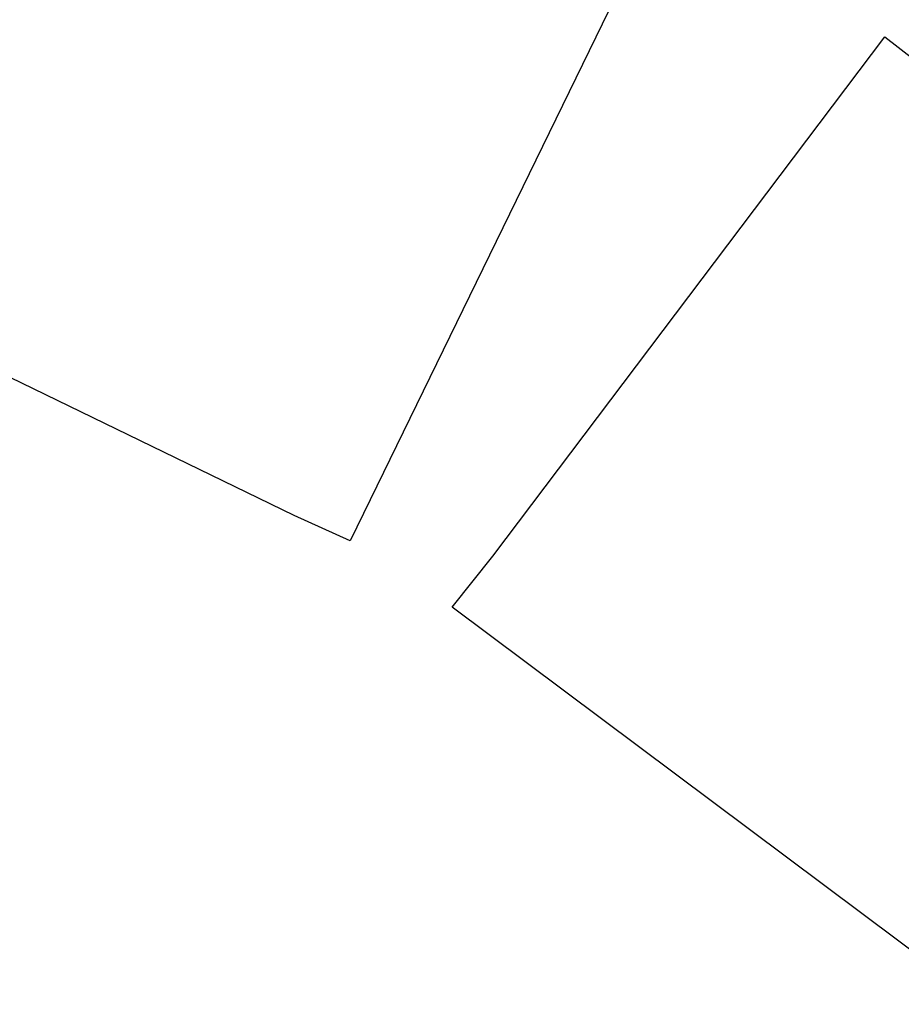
# Model space of a CAD drawing. Header units: millimetres. Extents: x -136 to 64, y -163 to 231.
# Tile 163 of 256: x -43.72 to -39.13, y -18.44 to -13.32. Entities that reach past the tile are written whole.
import ezdxf

# ---------------------------------------------------------------- set-up
doc = ezdxf.new("R2010")
doc.units = ezdxf.units.MM
doc.header["$MEASUREMENT"] = 0
doc.layers.add('Layer 1', color=7, linetype='Continuous')

msp = doc.modelspace()

# ---------------------------------------------------------------- linework, layer by layer
at = {"layer": 'Layer 1', "color": 5, "lineweight": 25}
for points in [[(-45.1201, -14.5234), (-45.1201, -14.5234), (-42.2891, -15.8992), (-42.2891, -15.8992), (-42.2891, -15.8992), (-41.9981, -16.0315), (-41.9981, -16.0315), (-41.9981, -16.0315), (-40.5164, -12.9888), (-40.5164, -12.9888), (-40.5164, -12.9888), (-40.3841, -12.6977), (-40.3841, -12.6977), (-40.3841, -12.6977), (-43.1887, -11.3219), (-43.1887, -11.3219), (-43.1887, -11.3219), (-43.4797, -11.1631), (-43.4797, -11.1631), (-43.4797, -11.1631), (-44.9614, -14.2059), (-44.9614, -14.2059), (-44.9614, -14.2059), (-45.1201, -14.5234), (-45.1201, -14.5234)], [(-41.4689, -16.3754), (-41.4689, -16.3754), (-38.9554, -18.254), (-38.9554, -18.254), (-38.9554, -18.254), (-38.7172, -18.4392), (-38.7172, -18.4392), (-38.7172, -18.4392), (-36.6799, -15.7669), (-36.6799, -15.7669), (-36.6799, -15.7669), (-36.4683, -15.4759), (-36.4683, -15.4759), (-36.4683, -15.4759), (-38.9818, -13.5973), (-38.9818, -13.5973), (-38.9818, -13.5973), (-39.2199, -13.4121), (-39.2199, -13.4121), (-39.2199, -13.4121), (-41.2572, -16.1109), (-41.2572, -16.1109), (-41.2572, -16.1109), (-41.4689, -16.3754), (-41.4689, -16.3754)]]:
    msp.add_open_spline(points, degree=3, knots=[0, 0, 0, 0, 0.125, 0.125, 0.125, 0.25, 0.25, 0.25, 0.375, 0.375, 0.375, 0.5, 0.5, 0.5, 0.625, 0.625, 0.625, 0.75, 0.75, 0.75, 0.875, 0.875, 0.875, 1, 1, 1, 1], dxfattribs=at)

doc.saveas('drawing.dxf')
